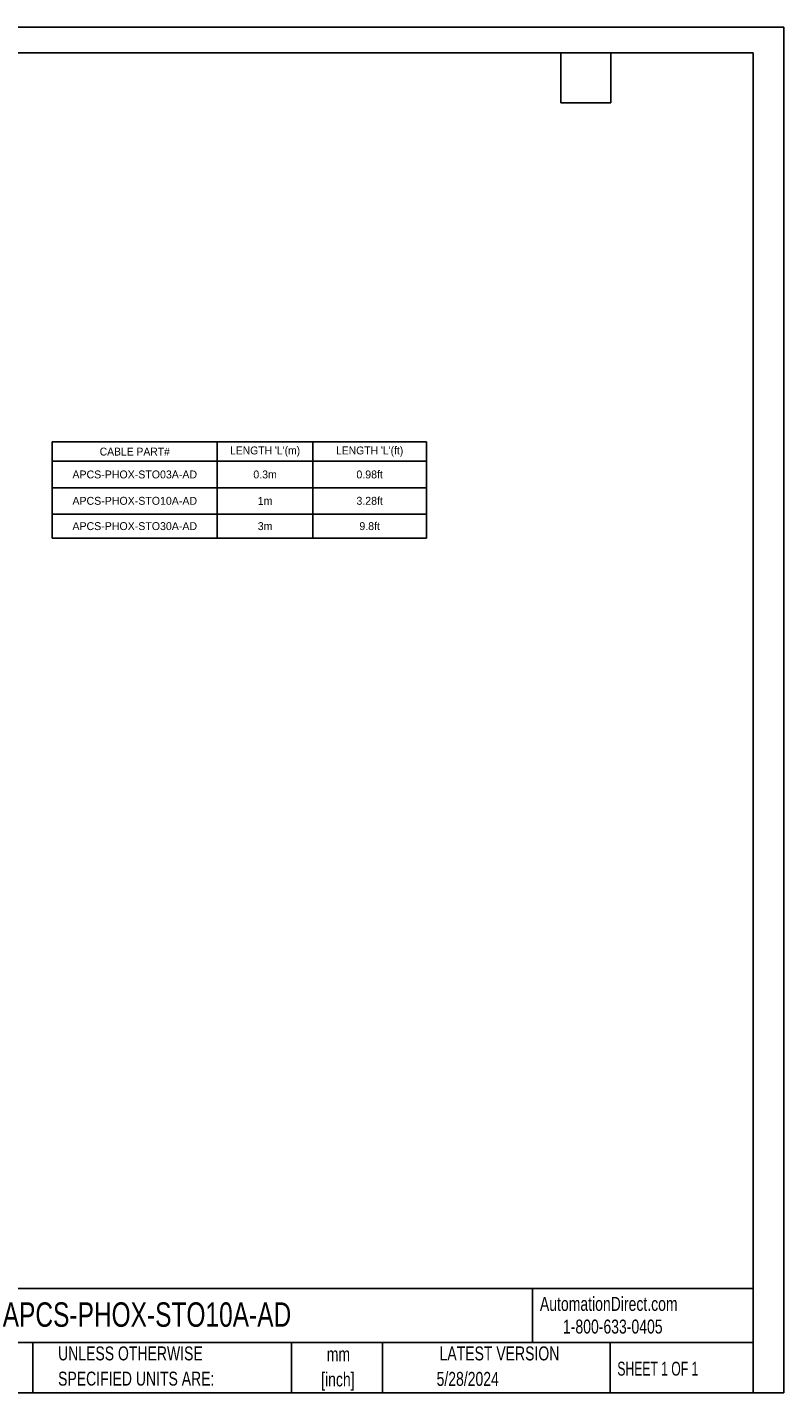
# Model space of a CAD drawing. Header units: inches. Extents: x 0 to 814, y 0 to 621.
# Tile 3 of 3: x 470 to 814, y 0 to 621. Entities that reach past the tile are written whole.
import ezdxf

# ---------------------------------------------------------------- set-up
doc = ezdxf.new("R2010")
doc.units = ezdxf.units.IN
doc.header["$LTSCALE"] = 10
doc.header["$MEASUREMENT"] = 0
doc.layers.add('SLD-0', color=179, linetype='Continuous')
doc.layers.add('TEXT', color=140, linetype='Continuous')
doc.styles.add('SLDTEXTSTYLE0', font='TXT', dxfattribs={"width": 0.75})
doc.styles.add('SLDTEXTSTYLE1', font='TXT', dxfattribs={"width": 0.65})

# ---------------------------------------------------------------- blocks, each defined once
blk = doc.blocks.new('SW_NOTE_0_1')
at = {"layer": 'TEXT', "color": 0, "char_height": 6.35, "attachment_point": 2, "style": 'SLDTEXTSTYLE0'}
for s, insert in [('mm', (8.53, 8.19)), ('[inch]', (8.28, -3.28))]:
    blk.add_mtext(s, dxfattribs=dict(at, insert=insert))
blk = doc.blocks.new('SW_NOTE_0_2')
at = {"layer": 'TEXT', "color": 0, "char_height": 6.35, "attachment_point": 1, "style": 'SLDTEXTSTYLE0'}
for s, insert in [('UNLESS OTHERWISE', (0, 8.19)), ('SPECIFIED UNITS ARE:', (0, -3.28))]:
    blk.add_mtext(s, dxfattribs=dict(at, insert=insert))
blk = doc.blocks.new('*T37')
at = {"layer": 'TEXT', "color": 0, "linetype": 'ByBlock', "lineweight": -2}
for p, q in [((0, 0), (170.22, 0)), ((0, 0), (0, -43.82)), ((75.06, 0), (75.06, -43.82)), ((118.62, 0), (118.62, -43.82)), ((170.22, 0), (170.22, -43.82)), ((0, -8.8), (170.22, -8.8)), ((0, -20.8), (170.22, -20.8)), ((0, -32.8), (170.22, -32.8)), ((0, -43.82), (170.22, -43.82))]:
    blk.add_line(p, q, dxfattribs=at)
at = {"layer": 'TEXT', "color": 0, "lineweight": -3, "char_height": 3.6, "attachment_point": 5}
for s, insert, width in [('{\\fGulim|b0|i0|c0|p50;CABLE PART#}', (37.53, -4.4), 72.6571), ("{\\fGulim|b0|i0|c0|p0;LENGTH 'L'(m)}", (96.84, -4.4), 41.1599), ("{\\fGulim|b0|i0|c0|p0;LENGTH 'L'(ft)}", (144.42, -4.4), 49.2018), ('0.98ft', (144.42, -14.8), 49.2018), ('APCS-PHOX-STO03A-AD', (37.53, -14.8), 72.6571), ('0.3m', (96.84, -14.8), 41.1599), ('APCS-PHOX-STO10A-AD', (37.53, -26.8), 72.6571), ('1m', (96.84, -26.8), 41.1599), ('3.28ft', (144.42, -26.8), 49.2018), ('APCS-PHOX-STO30A-AD', (37.53, -38.31), 72.6571), ('3m', (96.84, -38.31), 41.1599), ('9.8ft', (144.42, -38.31), 49.2018)]:
    blk.add_mtext(s, dxfattribs=dict(at, insert=insert, width=width))

msp = doc.modelspace()

# ---------------------------------------------------------------- linework, layer by layer
at = {"layer": 'DEFPOINTS'}
msp.add_lwpolyline([(0, 0), (813.96, 0), (813.96, 621.17), (0, 621.17)], close=True, dxfattribs=at)
at = {"layer": 'TEXT'}
for p, q in [((0, 609.6), (800.1, 609.6)), ((712.47, 586.74), (712.47, 609.6)), ((735.33, 586.74), (735.33, 609.6)), ((800.1, 609.6), (800.1, 0)), ((712.47, 586.74), (735.33, 586.74)), ((800.1, 47.33), (0, 47.33)), ((699.68, 47.33), (699.68, 22.86)), ((800.1, 0), (800.1, 30.48)), ((800.1, 22.86), (0, 22.86)), ((472.29, 22.86), (472.29, 0)), ((590.02, 22.86), (590.02, 0)), ((631.39, 22.86), (631.39, 0)), ((735, 22.86), (735, 0)), ((0, 0), (800.1, 0))]:
    msp.add_line(p, q, dxfattribs=at)

# ---------------------------------------------------------------- block references
msp.add_blockref('*T37', (481.13, 432.52))
for name, p in [('SW_NOTE_0_2', (483.77, 12.86)), ('SW_NOTE_0_1', (602.81, 12.47))]:
    msp.add_blockref(name, p, dxfattribs=at)

# ---------------------------------------------------------------- texts
at = {"layer": 'SLD-0', "color": 0, "char_height": 6.35, "attachment_point": 1, "style": 'SLDTEXTSTYLE0'}
for s, insert in [('AutomationDirect.com', (703.03, 43.58)), ('1-800-633-0405', (713.52, 33.26))]:
    msp.add_mtext(s, dxfattribs=dict(at, insert=insert))
at = {"layer": 'TEXT'}
for s, insert, char_height, attachment_point, style in [('APCS-PHOX-STO10A-AD', (458.57, 41.1), 11.1125, 1, 'SLDTEXTSTYLE0'), ('LATEST VERSION', (684.61, 21.04), 6.35, 2, 'SLDTEXTSTYLE0'), ('SHEET 1 OF 1', (738.27, 14.1), 6.35, 1, 'SLDTEXTSTYLE1'), ('5/28/2024', (670.17, 9.46), 6.35, 2, 'SLDTEXTSTYLE0')]:
    msp.add_mtext(s, dxfattribs=dict(at, insert=insert, char_height=char_height, attachment_point=attachment_point, style=style))

doc.saveas('drawing.dxf')
